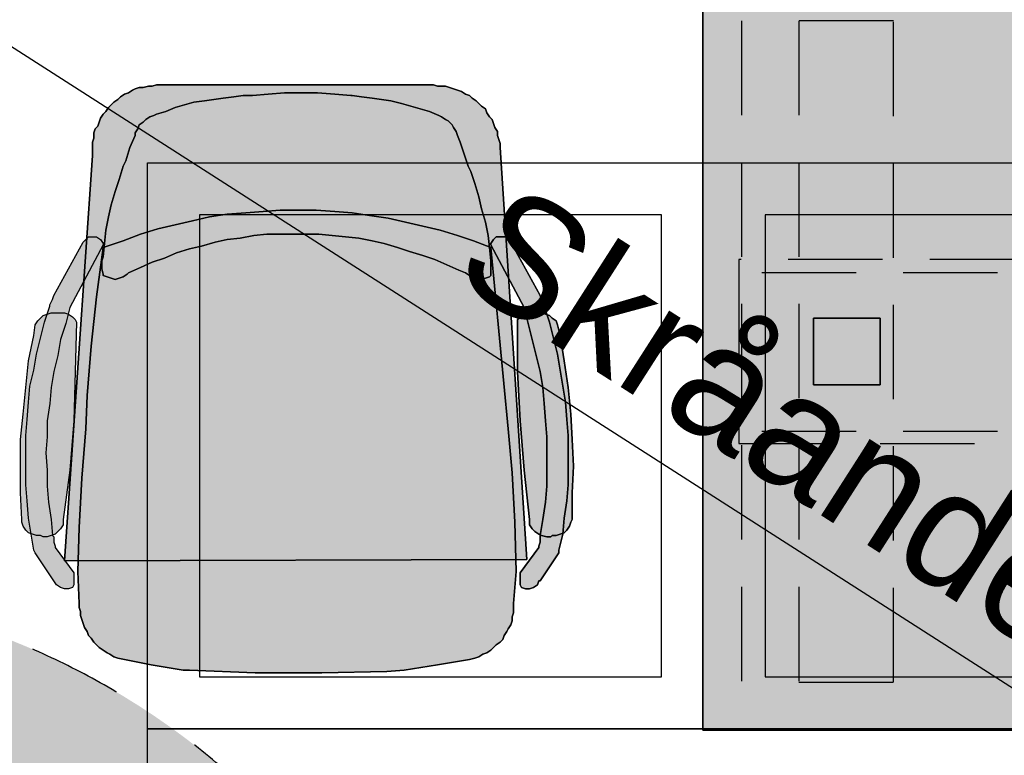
# Model space of a CAD drawing. Header units: millimetres. Extents: x -173281 to 144469, y -85977 to 83288.
# Tile 151 of 256: x -63819 to -62775, y -38070 to -37290. Entities that reach past the tile are written whole.
import ezdxf

# ---------------------------------------------------------------- set-up
doc = ezdxf.new("R2010")
doc.units = ezdxf.units.MM
doc.header["$LTSCALE"] = 0.5
doc.header["$MEASUREMENT"] = 0
for name, pattern in [('PLINE', [0]), ('Stipling', [400, 200, -200]), ('Under snittplan', [300, 200, -100])]:
    doc.linetypes.add(name, pattern=pattern)
for name, color, linetype in [('00 Møblering fra Hellevang Kontorsystermer AS(Nye konstruksjoner)', 7, 'Continuous'), ('256- Faste himlinger og overflatebehandling(Nye konstruksjoner)', 7, 'Continuous'), ('279- Annet fast inventar(Nye konstruksjoner)', 7, 'Continuous')]:
    doc.layers.add(name, color=color, linetype=linetype)
doc.styles.add('GENERATED_STYLE_1', font='arial.ttf')

# ---------------------------------------------------------------- blocks, each defined once
blk = doc.blocks.new('Skilt handikap[224]', base_point=(-63323.2, -39491.9))
at = {"layer": '279- Annet fast inventar(Nye konstruksjoner)', "linetype": 'Continuous'}
blk.add_hatch(color=256, dxfattribs=at).paths.add_polyline_path([(-64123.2, -37891.9, 1), (-64123.2, -39491.9, 1)])
at = {"layer": '279- Annet fast inventar(Nye konstruksjoner)', "linetype": 'Stipling', "flags": 128}
blk.add_lwpolyline([(-64123.2, -37891.9, 1), (-64123.2, -39491.9, 1)], format="xyb", close=True, dxfattribs=at)

msp = doc.modelspace()

# ---------------------------------------------------------------- hatches: boundary and pattern name
at = {"layer": '00 Møblering fra Hellevang Kontorsystermer AS(Nye konstruksjoner)', "linetype": 'Continuous'}
for points in [[(-61690.7, -37241.9), (-61690.7, -38043.4), (-63094.3, -38043.4), (-63094.3, -37241.9)], [(-63280.8, -37862.4), (-63771.3, -37863.9), (-63741.7, -37434.2), (-63741.7, -37432.7), (-63741.7, -37428.5), (-63741.7, -37424.3), (-63741.7, -37420), (-63740.2, -37415.8), (-63740.2, -37410.1), (-63738.8, -37405.9), (-63736, -37403.1), (-63734.6, -37398.8), (-63733.2, -37394.6), (-63730.3, -37390.3), (-63727.5, -37387.5), (-63724.7, -37383.3), (-63721.9, -37380.4), (-63719, -37377.6), (-63714.8, -37374.8), (-63712, -37372), (-63707.7, -37369.1), (-63703.5, -37367.7), (-63699.3, -37364.9), (-63696.4, -37363.5), (-63692.2, -37362.1), (-63687.9, -37362.1), (-63682.3, -37360.7), (-63678.1, -37360.7), (-63673.8, -37359.2), (-63381.2, -37359.2), (-63379.8, -37359.2), (-63375.6, -37360.7), (-63371.3, -37360.7), (-63367.1, -37360.7), (-63362.8, -37362.1), (-63358.6, -37363.5), (-63354.4, -37364.9), (-63350.1, -37366.3), (-63345.9, -37369.1), (-63341.6, -37370.6), (-63338.8, -37373.4), (-63334.6, -37376.2), (-63331.8, -37379), (-63328.9, -37381.9), (-63324.7, -37384.7), (-63323.2, -37388.9), (-63320.4, -37393.2), (-63317.6, -37396), (-63316.2, -37400.2), (-63314.8, -37404.5), (-63311.9, -37408.7), (-63311.9, -37413), (-63310.5, -37417.2), (-63309.1, -37421.4), (-63309.1, -37425.7)], [(-63319, -37545.8), (-63319, -37547.2), (-63319, -37561.4), (-63320.4, -37562.8), (-63324.7, -37564.2), (-63328.9, -37565.6), (-63333.2, -37565.6), (-63337.4, -37564.2), (-63341.6, -37561.4), (-63345.9, -37558.5), (-63353, -37555.7), (-63365.7, -37550.1), (-63378.4, -37544.4), (-63391.1, -37540.2), (-63405.3, -37535.9), (-63418, -37531.7), (-63432.1, -37527.4), (-63444.8, -37524.6), (-63459, -37521.8), (-63473.1, -37520.4), (-63487.2, -37519), (-63501.4, -37517.6), (-63515.5, -37517.6), (-63528.2, -37517.6), (-63542.4, -37517.6), (-63556.5, -37517.6), (-63570.6, -37519), (-63584.8, -37521.8), (-63598.9, -37523.2), (-63611.6, -37526), (-63625.8, -37530.3), (-63638.5, -37533.1), (-63652.6, -37537.3), (-63665.3, -37543), (-63678.1, -37547.2), (-63690.8, -37552.9), (-63703.5, -37558.5), (-63704.9, -37560), (-63709.1, -37562.8), (-63713.4, -37564.2), (-63717.6, -37565.6), (-63721.9, -37564.2), (-63726.1, -37562.8), (-63730.3, -37561.4), (-63730.3, -37560), (-63731.8, -37554.3), (-63731.8, -37550.1), (-63731.8, -37545.8), (-63730.3, -37541.6), (-63728.9, -37527.4), (-63727.5, -37513.3), (-63724.7, -37499.2), (-63721.9, -37486.5), (-63717.6, -37472.3), (-63713.4, -37459.6), (-63709.1, -37445.5), (-63706.3, -37439.8), (-63702.1, -37425.7), (-63696.4, -37413), (-63696.4, -37410.1), (-63693.6, -37405.9), (-63692.2, -37401.6), (-63687.9, -37398.8), (-63685.1, -37396), (-63680.9, -37393.2), (-63676.6, -37391.8), (-63673.8, -37390.3), (-63663.9, -37387.5), (-63654, -37383.3), (-63644.1, -37380.4), (-63634.2, -37377.6), (-63622.9, -37376.2), (-63613, -37374.8), (-63603.1, -37373.4), (-63591.8, -37372), (-63581.9, -37370.6), (-63572, -37370.6), (-63555.1, -37369.1), (-63538.1, -37367.7), (-63519.7, -37367.7), (-63502.8, -37367.7), (-63484.4, -37369.1), (-63467.4, -37370.6), (-63466, -37370.6), (-63456.1, -37372), (-63444.8, -37373.4), (-63434.9, -37374.8), (-63425, -37376.2), (-63413.7, -37379), (-63403.8, -37381.9), (-63393.9, -37384.7), (-63384.1, -37387.5), (-63374.2, -37391.8), (-63371.3, -37393.2), (-63367.1, -37396), (-63364.3, -37397.4), (-63360, -37401.6), (-63358.6, -37404.5), (-63355.8, -37408.7), (-63354.4, -37413), (-63351.5, -37420), (-63347.3, -37432.7), (-63343.1, -37445.5), (-63340.2, -37451.1), (-63336, -37463.8), (-63331.8, -37478), (-63328.9, -37490.7), (-63324.7, -37504.8), (-63321.8, -37519), (-63320.4, -37531.7)], [(-63319, -37531.7), (-63300.6, -37723.9), (-63296.4, -37770.6), (-63293.6, -37822.9), (-63292.1, -37875.2), (-63295, -37909.1), (-63295, -37913.3), (-63295, -37919), (-63296.4, -37923.2), (-63296.4, -37927.5), (-63297.8, -37931.7), (-63300.6, -37935.9), (-63302, -37938.8), (-63304.9, -37943), (-63306.3, -37947.2), (-63309.1, -37950.1), (-63313.3, -37952.9), (-63316.2, -37955.7), (-63319, -37958.6), (-63323.2, -37961.4), (-63327.5, -37962.8), (-63331.8, -37965.6), (-63336, -37967), (-63341.6, -37968.5), (-63375.6, -37974.1), (-63410.9, -37979.8), (-63429.3, -37981.2), (-63498.5, -37982.6), (-63569.2, -37982.6), (-63638.5, -37979.8), (-63645.5, -37979.8), (-63679.5, -37974.1), (-63714.8, -37967), (-63719, -37965.6), (-63723.3, -37962.8), (-63726.1, -37961.4), (-63730.3, -37958.6), (-63734.6, -37955.7), (-63737.4, -37952.9), (-63740.2, -37950.1), (-63743.1, -37945.8), (-63745.9, -37943), (-63747.3, -37938.8), (-63750.1, -37934.5), (-63751.6, -37930.3), (-63753, -37926), (-63754.4, -37921.8), (-63754.4, -37917.6), (-63755.8, -37913.3), (-63755.8, -37909.1), (-63757.2, -37875.2), (-63755.8, -37828.5), (-63753, -37776.2), (-63748.7, -37723.9), (-63747.3, -37688.6), (-63743.1, -37636.3), (-63737.4, -37584), (-63730.3, -37531.7), (-63726.1, -37530.3), (-63709.1, -37524.6), (-63690.8, -37517.6), (-63672.4, -37511.9), (-63654, -37507.7), (-63635.6, -37503.4), (-63617.3, -37499.2), (-63598.9, -37496.4), (-63579.1, -37494.9), (-63560.7, -37493.5), (-63542.4, -37492.1), (-63522.6, -37492.1), (-63504.2, -37492.1), (-63484.4, -37493.5), (-63466, -37494.9), (-63447.7, -37497.8), (-63427.9, -37500.6), (-63409.5, -37504.8), (-63391.1, -37509.1), (-63372.7, -37513.3), (-63354.4, -37519), (-63337.4, -37524.6)], [(-63761.4, -37889.3), (-63762.9, -37892.1), (-63767.1, -37893.5), (-63771.3, -37893.5), (-63775.6, -37892.1), (-63779.8, -37889.3), (-63782.6, -37885.1), (-63799.6, -37859.6), (-63802.4, -37855.4), (-63803.9, -37852.5), (-63806.7, -37835.6), (-63809.5, -37818.6), (-63810.9, -37800.2), (-63812.3, -37783.3), (-63812.3, -37766.3), (-63812.3, -37747.9), (-63812.3, -37731), (-63810.9, -37714), (-63809.5, -37695.7), (-63808.1, -37678.7), (-63803.9, -37661.7), (-63801, -37644.8), (-63796.8, -37627.8), (-63792.5, -37610.8), (-63786.9, -37593.9), (-63786.9, -37592.5), (-63784.1, -37586.8), (-63782.6, -37582.6), (-63751.6, -37526), (-63748.7, -37523.2), (-63745.9, -37520.4), (-63741.7, -37520.4), (-63737.4, -37520.4), (-63733.2, -37523.2), (-63730.3, -37527.4), (-63730.3, -37528.9), (-63765.7, -37595.3), (-63769.9, -37612.3), (-63775.6, -37629.2), (-63778.4, -37646.2), (-63782.6, -37663.1), (-63785.5, -37680.1), (-63786.9, -37697.1), (-63789.7, -37715.4), (-63789.7, -37732.4), (-63791.1, -37749.4), (-63789.7, -37767.7), (-63789.7, -37784.7), (-63788.3, -37801.7), (-63785.5, -37820), (-63784.1, -37837), (-63782.6, -37838.4), (-63782.6, -37844.1), (-63781.2, -37848.3), (-63781.2, -37849.7), (-63761.4, -37876.6)], [(-63287.9, -37889.3), (-63287.9, -37876.6), (-63268.1, -37849.7), (-63268.1, -37848.3), (-63266.7, -37844.1), (-63266.7, -37838.4), (-63266.7, -37837), (-63263.9, -37820), (-63261.1, -37801.7), (-63259.6, -37784.7), (-63259.6, -37767.7), (-63259.6, -37749.4), (-63259.6, -37732.4), (-63261.1, -37715.4), (-63262.5, -37697.1), (-63263.9, -37680.1), (-63266.7, -37663.1), (-63270.9, -37646.2), (-63275.2, -37629.2), (-63279.4, -37612.3), (-63283.7, -37595.3), (-63319, -37528.9), (-63319, -37527.4), (-63316.2, -37523.2), (-63313.3, -37520.4), (-63307.7, -37520.4), (-63303.5, -37520.4), (-63300.6, -37523.2), (-63297.8, -37526), (-63266.7, -37582.6), (-63265.3, -37586.8), (-63263.9, -37592.5), (-63262.5, -37593.9), (-63256.8, -37610.8), (-63252.6, -37627.8), (-63248.3, -37644.8), (-63245.5, -37661.7), (-63242.7, -37678.7), (-63239.8, -37695.7), (-63238.4, -37714), (-63237, -37731), (-63237, -37747.9), (-63237, -37766.3), (-63237, -37783.3), (-63238.4, -37800.2), (-63241.3, -37818.6), (-63242.7, -37835.6), (-63246.9, -37852.5), (-63246.9, -37855.4), (-63249.7, -37859.6), (-63266.7, -37885.1), (-63268.1, -37885.1), (-63269.5, -37889.3), (-63273.8, -37892.1), (-63278, -37893.5), (-63282.3, -37893.5), (-63286.5, -37892.1)], [(-63758.6, -37610.8), (-63760, -37663.1), (-63761.4, -37715.4), (-63765.7, -37767.7), (-63772.8, -37820), (-63772.8, -37825.7), (-63775.6, -37829.9), (-63778.4, -37832.8), (-63781.2, -37835.6), (-63785.5, -37837), (-63789.7, -37838.4), (-63794, -37838.4), (-63796.8, -37837), (-63801, -37837), (-63805.3, -37835.6), (-63809.5, -37834.2), (-63812.3, -37831.3), (-63815.2, -37827.1), (-63816.6, -37822.9), (-63816.6, -37820), (-63818, -37791.8), (-63818, -37763.5), (-63818, -37735.2), (-63815.2, -37708.4), (-63812.3, -37680.1), (-63809.5, -37651.8), (-63803.9, -37625), (-63802.4, -37613.7), (-63799.6, -37609.4), (-63796.8, -37606.6), (-63794, -37603.8), (-63789.7, -37602.4), (-63785.5, -37600.9), (-63781.2, -37600.9), (-63779.8, -37600.9), (-63775.6, -37600.9), (-63771.3, -37600.9), (-63767.1, -37602.4), (-63762.9, -37605.2), (-63760, -37608)], [(-63290.7, -37610.8), (-63290.7, -37608), (-63286.5, -37605.2), (-63283.7, -37602.4), (-63279.4, -37600.9), (-63275.2, -37600.9), (-63270.9, -37600.9), (-63269.5, -37600.9), (-63265.3, -37600.9), (-63261.1, -37602.4), (-63256.8, -37603.8), (-63254, -37606.6), (-63249.7, -37609.4), (-63248.3, -37613.7), (-63245.5, -37625), (-63241.3, -37651.8), (-63237, -37680.1), (-63234.2, -37708.4), (-63232.8, -37735.2), (-63231.4, -37763.5), (-63232.8, -37791.8), (-63232.8, -37820), (-63234.2, -37822.9), (-63235.6, -37827.1), (-63238.4, -37831.3), (-63241.3, -37834.2), (-63245.5, -37835.6), (-63249.7, -37837), (-63254, -37837), (-63255.4, -37838.4), (-63259.6, -37838.4), (-63265.3, -37837), (-63268.1, -37835.6), (-63272.4, -37832.8), (-63275.2, -37829.9), (-63278, -37825.7), (-63278, -37820), (-63283.7, -37767.7), (-63287.9, -37715.4), (-63290.7, -37663.1)], [(-62906.3, -37606.6), (-62906.3, -37677.3), (-62976.9, -37677.3), (-62976.9, -37606.6)]]:
    msp.add_hatch(color=256, dxfattribs=at).paths.add_polyline_path(points)

# ---------------------------------------------------------------- linework, layer by layer
at = {"layer": '00 Møblering fra Hellevang Kontorsystermer AS(Nye konstruksjoner)', "linetype": 'PLINE', "flags": 128}
for points in [[(-61690.7, -37241.9), (-61690.7, -38043.4), (-63094.3, -38043.4), (-63094.3, -37241.9)], [(-63280.8, -37862.4), (-63771.3, -37863.9), (-63741.7, -37434.2), (-63741.7, -37432.7), (-63741.7, -37428.5), (-63741.7, -37424.3), (-63741.7, -37420), (-63740.2, -37415.8), (-63740.2, -37410.1), (-63738.8, -37405.9), (-63736, -37403.1), (-63734.6, -37398.8), (-63733.2, -37394.6), (-63730.3, -37390.3), (-63727.5, -37387.5), (-63724.7, -37383.3), (-63721.9, -37380.4), (-63719, -37377.6), (-63714.8, -37374.8), (-63712, -37372), (-63707.7, -37369.1), (-63703.5, -37367.7), (-63699.3, -37364.9), (-63696.4, -37363.5), (-63692.2, -37362.1), (-63687.9, -37362.1), (-63682.3, -37360.7), (-63678.1, -37360.7), (-63673.8, -37359.2), (-63381.2, -37359.2), (-63379.8, -37359.2), (-63375.6, -37360.7), (-63371.3, -37360.7), (-63367.1, -37360.7), (-63362.8, -37362.1), (-63358.6, -37363.5), (-63354.4, -37364.9), (-63350.1, -37366.3), (-63345.9, -37369.1), (-63341.6, -37370.6), (-63338.8, -37373.4), (-63334.6, -37376.2), (-63331.8, -37379), (-63328.9, -37381.9), (-63324.7, -37384.7), (-63323.2, -37388.9), (-63320.4, -37393.2), (-63317.6, -37396), (-63316.2, -37400.2), (-63314.8, -37404.5), (-63311.9, -37408.7), (-63311.9, -37413), (-63310.5, -37417.2), (-63309.1, -37421.4), (-63309.1, -37425.7)], [(-63319, -37545.8), (-63319, -37547.2), (-63319, -37561.4), (-63320.4, -37562.8), (-63324.7, -37564.2), (-63328.9, -37565.6), (-63333.2, -37565.6), (-63337.4, -37564.2), (-63341.6, -37561.4), (-63345.9, -37558.5), (-63353, -37555.7), (-63365.7, -37550.1), (-63378.4, -37544.4), (-63391.1, -37540.2), (-63405.3, -37535.9), (-63418, -37531.7), (-63432.1, -37527.4), (-63444.8, -37524.6), (-63459, -37521.8), (-63473.1, -37520.4), (-63487.2, -37519), (-63501.4, -37517.6), (-63515.5, -37517.6), (-63528.2, -37517.6), (-63542.4, -37517.6), (-63556.5, -37517.6), (-63570.6, -37519), (-63584.8, -37521.8), (-63598.9, -37523.2), (-63611.6, -37526), (-63625.8, -37530.3), (-63638.5, -37533.1), (-63652.6, -37537.3), (-63665.3, -37543), (-63678.1, -37547.2), (-63690.8, -37552.9), (-63703.5, -37558.5), (-63704.9, -37560), (-63709.1, -37562.8), (-63713.4, -37564.2), (-63717.6, -37565.6), (-63721.9, -37564.2), (-63726.1, -37562.8), (-63730.3, -37561.4), (-63730.3, -37560), (-63731.8, -37554.3), (-63731.8, -37550.1), (-63731.8, -37545.8), (-63730.3, -37541.6), (-63728.9, -37527.4), (-63727.5, -37513.3), (-63724.7, -37499.2), (-63721.9, -37486.5), (-63717.6, -37472.3), (-63713.4, -37459.6), (-63709.1, -37445.5), (-63706.3, -37439.8), (-63702.1, -37425.7), (-63696.4, -37413), (-63696.4, -37410.1), (-63693.6, -37405.9), (-63692.2, -37401.6), (-63687.9, -37398.8), (-63685.1, -37396), (-63680.9, -37393.2), (-63676.6, -37391.8), (-63673.8, -37390.3), (-63663.9, -37387.5), (-63654, -37383.3), (-63644.1, -37380.4), (-63634.2, -37377.6), (-63622.9, -37376.2), (-63613, -37374.8), (-63603.1, -37373.4), (-63591.8, -37372), (-63581.9, -37370.6), (-63572, -37370.6), (-63555.1, -37369.1), (-63538.1, -37367.7), (-63519.7, -37367.7), (-63502.8, -37367.7), (-63484.4, -37369.1), (-63467.4, -37370.6), (-63466, -37370.6), (-63456.1, -37372), (-63444.8, -37373.4), (-63434.9, -37374.8), (-63425, -37376.2), (-63413.7, -37379), (-63403.8, -37381.9), (-63393.9, -37384.7), (-63384.1, -37387.5), (-63374.2, -37391.8), (-63371.3, -37393.2), (-63367.1, -37396), (-63364.3, -37397.4), (-63360, -37401.6), (-63358.6, -37404.5), (-63355.8, -37408.7), (-63354.4, -37413), (-63351.5, -37420), (-63347.3, -37432.7), (-63343.1, -37445.5), (-63340.2, -37451.1), (-63336, -37463.8), (-63331.8, -37478), (-63328.9, -37490.7), (-63324.7, -37504.8), (-63321.8, -37519), (-63320.4, -37531.7)], [(-63319, -37531.7), (-63300.6, -37723.9), (-63296.4, -37770.6), (-63293.6, -37822.9), (-63292.1, -37875.2), (-63295, -37909.1), (-63295, -37913.3), (-63295, -37919), (-63296.4, -37923.2), (-63296.4, -37927.5), (-63297.8, -37931.7), (-63300.6, -37935.9), (-63302, -37938.8), (-63304.9, -37943), (-63306.3, -37947.2), (-63309.1, -37950.1), (-63313.3, -37952.9), (-63316.2, -37955.7), (-63319, -37958.6), (-63323.2, -37961.4), (-63327.5, -37962.8), (-63331.8, -37965.6), (-63336, -37967), (-63341.6, -37968.5), (-63375.6, -37974.1), (-63410.9, -37979.8), (-63429.3, -37981.2), (-63498.5, -37982.6), (-63569.2, -37982.6), (-63638.5, -37979.8), (-63645.5, -37979.8), (-63679.5, -37974.1), (-63714.8, -37967), (-63719, -37965.6), (-63723.3, -37962.8), (-63726.1, -37961.4), (-63730.3, -37958.6), (-63734.6, -37955.7), (-63737.4, -37952.9), (-63740.2, -37950.1), (-63743.1, -37945.8), (-63745.9, -37943), (-63747.3, -37938.8), (-63750.1, -37934.5), (-63751.6, -37930.3), (-63753, -37926), (-63754.4, -37921.8), (-63754.4, -37917.6), (-63755.8, -37913.3), (-63755.8, -37909.1), (-63757.2, -37875.2), (-63755.8, -37828.5), (-63753, -37776.2), (-63748.7, -37723.9), (-63747.3, -37688.6), (-63743.1, -37636.3), (-63737.4, -37584), (-63730.3, -37531.7), (-63726.1, -37530.3), (-63709.1, -37524.6), (-63690.8, -37517.6), (-63672.4, -37511.9), (-63654, -37507.7), (-63635.6, -37503.4), (-63617.3, -37499.2), (-63598.9, -37496.4), (-63579.1, -37494.9), (-63560.7, -37493.5), (-63542.4, -37492.1), (-63522.6, -37492.1), (-63504.2, -37492.1), (-63484.4, -37493.5), (-63466, -37494.9), (-63447.7, -37497.8), (-63427.9, -37500.6), (-63409.5, -37504.8), (-63391.1, -37509.1), (-63372.7, -37513.3), (-63354.4, -37519), (-63337.4, -37524.6)], [(-63761.4, -37889.3), (-63762.9, -37892.1), (-63767.1, -37893.5), (-63771.3, -37893.5), (-63775.6, -37892.1), (-63779.8, -37889.3), (-63782.6, -37885.1), (-63799.6, -37859.6), (-63802.4, -37855.4), (-63803.9, -37852.5), (-63806.7, -37835.6), (-63809.5, -37818.6), (-63810.9, -37800.2), (-63812.3, -37783.3), (-63812.3, -37766.3), (-63812.3, -37747.9), (-63812.3, -37731), (-63810.9, -37714), (-63809.5, -37695.7), (-63808.1, -37678.7), (-63803.9, -37661.7), (-63801, -37644.8), (-63796.8, -37627.8), (-63792.5, -37610.8), (-63786.9, -37593.9), (-63786.9, -37592.5), (-63784.1, -37586.8), (-63782.6, -37582.6), (-63751.6, -37526), (-63748.7, -37523.2), (-63745.9, -37520.4), (-63741.7, -37520.4), (-63737.4, -37520.4), (-63733.2, -37523.2), (-63730.3, -37527.4), (-63730.3, -37528.9), (-63765.7, -37595.3), (-63769.9, -37612.3), (-63775.6, -37629.2), (-63778.4, -37646.2), (-63782.6, -37663.1), (-63785.5, -37680.1), (-63786.9, -37697.1), (-63789.7, -37715.4), (-63789.7, -37732.4), (-63791.1, -37749.4), (-63789.7, -37767.7), (-63789.7, -37784.7), (-63788.3, -37801.7), (-63785.5, -37820), (-63784.1, -37837), (-63782.6, -37838.4), (-63782.6, -37844.1), (-63781.2, -37848.3), (-63781.2, -37849.7), (-63761.4, -37876.6)], [(-63287.9, -37889.3), (-63287.9, -37876.6), (-63268.1, -37849.7), (-63268.1, -37848.3), (-63266.7, -37844.1), (-63266.7, -37838.4), (-63266.7, -37837), (-63263.9, -37820), (-63261.1, -37801.7), (-63259.6, -37784.7), (-63259.6, -37767.7), (-63259.6, -37749.4), (-63259.6, -37732.4), (-63261.1, -37715.4), (-63262.5, -37697.1), (-63263.9, -37680.1), (-63266.7, -37663.1), (-63270.9, -37646.2), (-63275.2, -37629.2), (-63279.4, -37612.3), (-63283.7, -37595.3), (-63319, -37528.9), (-63319, -37527.4), (-63316.2, -37523.2), (-63313.3, -37520.4), (-63307.7, -37520.4), (-63303.5, -37520.4), (-63300.6, -37523.2), (-63297.8, -37526), (-63266.7, -37582.6), (-63265.3, -37586.8), (-63263.9, -37592.5), (-63262.5, -37593.9), (-63256.8, -37610.8), (-63252.6, -37627.8), (-63248.3, -37644.8), (-63245.5, -37661.7), (-63242.7, -37678.7), (-63239.8, -37695.7), (-63238.4, -37714), (-63237, -37731), (-63237, -37747.9), (-63237, -37766.3), (-63237, -37783.3), (-63238.4, -37800.2), (-63241.3, -37818.6), (-63242.7, -37835.6), (-63246.9, -37852.5), (-63246.9, -37855.4), (-63249.7, -37859.6), (-63266.7, -37885.1), (-63268.1, -37885.1), (-63269.5, -37889.3), (-63273.8, -37892.1), (-63278, -37893.5), (-63282.3, -37893.5), (-63286.5, -37892.1)], [(-63758.6, -37610.8), (-63760, -37663.1), (-63761.4, -37715.4), (-63765.7, -37767.7), (-63772.8, -37820), (-63772.8, -37825.7), (-63775.6, -37829.9), (-63778.4, -37832.8), (-63781.2, -37835.6), (-63785.5, -37837), (-63789.7, -37838.4), (-63794, -37838.4), (-63796.8, -37837), (-63801, -37837), (-63805.3, -37835.6), (-63809.5, -37834.2), (-63812.3, -37831.3), (-63815.2, -37827.1), (-63816.6, -37822.9), (-63816.6, -37820), (-63818, -37791.8), (-63818, -37763.5), (-63818, -37735.2), (-63815.2, -37708.4), (-63812.3, -37680.1), (-63809.5, -37651.8), (-63803.9, -37625), (-63802.4, -37613.7), (-63799.6, -37609.4), (-63796.8, -37606.6), (-63794, -37603.8), (-63789.7, -37602.4), (-63785.5, -37600.9), (-63781.2, -37600.9), (-63779.8, -37600.9), (-63775.6, -37600.9), (-63771.3, -37600.9), (-63767.1, -37602.4), (-63762.9, -37605.2), (-63760, -37608)], [(-63290.7, -37610.8), (-63290.7, -37608), (-63286.5, -37605.2), (-63283.7, -37602.4), (-63279.4, -37600.9), (-63275.2, -37600.9), (-63270.9, -37600.9), (-63269.5, -37600.9), (-63265.3, -37600.9), (-63261.1, -37602.4), (-63256.8, -37603.8), (-63254, -37606.6), (-63249.7, -37609.4), (-63248.3, -37613.7), (-63245.5, -37625), (-63241.3, -37651.8), (-63237, -37680.1), (-63234.2, -37708.4), (-63232.8, -37735.2), (-63231.4, -37763.5), (-63232.8, -37791.8), (-63232.8, -37820), (-63234.2, -37822.9), (-63235.6, -37827.1), (-63238.4, -37831.3), (-63241.3, -37834.2), (-63245.5, -37835.6), (-63249.7, -37837), (-63254, -37837), (-63255.4, -37838.4), (-63259.6, -37838.4), (-63265.3, -37837), (-63268.1, -37835.6), (-63272.4, -37832.8), (-63275.2, -37829.9), (-63278, -37825.7), (-63278, -37820), (-63283.7, -37767.7), (-63287.9, -37715.4), (-63290.7, -37663.1)], [(-62906.3, -37606.6), (-62906.3, -37677.3), (-62976.9, -37677.3), (-62976.9, -37606.6)]]:
    msp.add_lwpolyline(points, close=True, dxfattribs=at)
at = {"layer": '00 Møblering fra Hellevang Kontorsystermer AS(Nye konstruksjoner)', "linetype": 'PLINE'}
for points in [[(-61690.7, -37241.9), (-63094.3, -37241.9), (-63094.3, -38043.4), (-61690.7, -38043.4)], [(-63280.8, -37862.4), (-63309.1, -37425.7), (-63309.1, -37421.4), (-63310.5, -37417.2), (-63311.9, -37413), (-63311.9, -37408.7), (-63314.8, -37404.5), (-63316.2, -37400.2), (-63317.6, -37396), (-63320.4, -37393.2), (-63323.2, -37388.9), (-63324.7, -37384.7), (-63328.9, -37381.9), (-63331.8, -37379), (-63334.6, -37376.2), (-63338.8, -37373.4), (-63341.6, -37370.6), (-63345.9, -37369.1), (-63350.1, -37366.3), (-63354.4, -37364.9), (-63358.6, -37363.5), (-63362.8, -37362.1), (-63367.1, -37360.7), (-63371.3, -37360.7), (-63375.6, -37360.7), (-63379.8, -37359.2), (-63381.2, -37359.2), (-63673.8, -37359.2), (-63678.1, -37360.7), (-63682.3, -37360.7), (-63687.9, -37362.1), (-63692.2, -37362.1), (-63696.4, -37363.5), (-63699.3, -37364.9), (-63703.5, -37367.7), (-63707.7, -37369.1), (-63712, -37372), (-63714.8, -37374.8), (-63719, -37377.6), (-63721.9, -37380.4), (-63724.7, -37383.3), (-63727.5, -37387.5), (-63730.3, -37390.3), (-63733.2, -37394.6), (-63734.6, -37398.8), (-63736, -37403.1), (-63738.8, -37405.9), (-63740.2, -37410.1), (-63740.2, -37415.8), (-63741.7, -37420), (-63741.7, -37424.3), (-63741.7, -37428.5), (-63741.7, -37432.7), (-63741.7, -37434.2), (-63771.3, -37863.9)], [(-63319, -37545.8), (-63320.4, -37531.7), (-63321.8, -37519), (-63324.7, -37504.8), (-63328.9, -37490.7), (-63331.8, -37478), (-63336, -37463.8), (-63340.2, -37451.1), (-63343.1, -37445.5), (-63347.3, -37432.7), (-63351.5, -37420), (-63354.4, -37413), (-63355.8, -37408.7), (-63358.6, -37404.5), (-63360, -37401.6), (-63364.3, -37397.4), (-63367.1, -37396), (-63371.3, -37393.2), (-63374.2, -37391.8), (-63384.1, -37387.5), (-63393.9, -37384.7), (-63403.8, -37381.9), (-63413.7, -37379), (-63425, -37376.2), (-63434.9, -37374.8), (-63444.8, -37373.4), (-63456.1, -37372), (-63466, -37370.6), (-63467.4, -37370.6), (-63484.4, -37369.1), (-63502.8, -37367.7), (-63519.7, -37367.7), (-63538.1, -37367.7), (-63555.1, -37369.1), (-63572, -37370.6), (-63581.9, -37370.6), (-63591.8, -37372), (-63603.1, -37373.4), (-63613, -37374.8), (-63622.9, -37376.2), (-63634.2, -37377.6), (-63644.1, -37380.4), (-63654, -37383.3), (-63663.9, -37387.5), (-63673.8, -37390.3), (-63676.6, -37391.8), (-63680.9, -37393.2), (-63685.1, -37396), (-63687.9, -37398.8), (-63692.2, -37401.6), (-63693.6, -37405.9), (-63696.4, -37410.1), (-63696.4, -37413), (-63702.1, -37425.7), (-63706.3, -37439.8), (-63709.1, -37445.5), (-63713.4, -37459.6), (-63717.6, -37472.3), (-63721.9, -37486.5), (-63724.7, -37499.2), (-63727.5, -37513.3), (-63728.9, -37527.4), (-63730.3, -37541.6), (-63731.8, -37545.8), (-63731.8, -37550.1), (-63731.8, -37554.3), (-63730.3, -37560), (-63730.3, -37561.4), (-63726.1, -37562.8), (-63721.9, -37564.2), (-63717.6, -37565.6), (-63713.4, -37564.2), (-63709.1, -37562.8), (-63704.9, -37560), (-63703.5, -37558.5), (-63690.8, -37552.9), (-63678.1, -37547.2), (-63665.3, -37543), (-63652.6, -37537.3), (-63638.5, -37533.1), (-63625.8, -37530.3), (-63611.6, -37526), (-63598.9, -37523.2), (-63584.8, -37521.8), (-63570.6, -37519), (-63556.5, -37517.6), (-63542.4, -37517.6), (-63528.2, -37517.6), (-63515.5, -37517.6), (-63501.4, -37517.6), (-63487.2, -37519), (-63473.1, -37520.4), (-63459, -37521.8), (-63444.8, -37524.6), (-63432.1, -37527.4), (-63418, -37531.7), (-63405.3, -37535.9), (-63391.1, -37540.2), (-63378.4, -37544.4), (-63365.7, -37550.1), (-63353, -37555.7), (-63345.9, -37558.5), (-63341.6, -37561.4), (-63337.4, -37564.2), (-63333.2, -37565.6), (-63328.9, -37565.6), (-63324.7, -37564.2), (-63320.4, -37562.8), (-63319, -37561.4), (-63319, -37547.2)], [(-63319, -37531.7), (-63337.4, -37524.6), (-63354.4, -37519), (-63372.7, -37513.3), (-63391.1, -37509.1), (-63409.5, -37504.8), (-63427.9, -37500.6), (-63447.7, -37497.8), (-63466, -37494.9), (-63484.4, -37493.5), (-63504.2, -37492.1), (-63522.6, -37492.1), (-63542.4, -37492.1), (-63560.7, -37493.5), (-63579.1, -37494.9), (-63598.9, -37496.4), (-63617.3, -37499.2), (-63635.6, -37503.4), (-63654, -37507.7), (-63672.4, -37511.9), (-63690.8, -37517.6), (-63709.1, -37524.6), (-63726.1, -37530.3), (-63730.3, -37531.7), (-63737.4, -37584), (-63743.1, -37636.3), (-63747.3, -37688.6), (-63748.7, -37723.9), (-63753, -37776.2), (-63755.8, -37828.5), (-63757.2, -37875.2), (-63755.8, -37909.1), (-63755.8, -37913.3), (-63754.4, -37917.6), (-63754.4, -37921.8), (-63753, -37926), (-63751.6, -37930.3), (-63750.1, -37934.5), (-63747.3, -37938.8), (-63745.9, -37943), (-63743.1, -37945.8), (-63740.2, -37950.1), (-63737.4, -37952.9), (-63734.6, -37955.7), (-63730.3, -37958.6), (-63726.1, -37961.4), (-63723.3, -37962.8), (-63719, -37965.6), (-63714.8, -37967), (-63679.5, -37974.1), (-63645.5, -37979.8), (-63638.5, -37979.8), (-63569.2, -37982.6), (-63498.5, -37982.6), (-63429.3, -37981.2), (-63410.9, -37979.8), (-63375.6, -37974.1), (-63341.6, -37968.5), (-63336, -37967), (-63331.8, -37965.6), (-63327.5, -37962.8), (-63323.2, -37961.4), (-63319, -37958.6), (-63316.2, -37955.7), (-63313.3, -37952.9), (-63309.1, -37950.1), (-63306.3, -37947.2), (-63304.9, -37943), (-63302, -37938.8), (-63300.6, -37935.9), (-63297.8, -37931.7), (-63296.4, -37927.5), (-63296.4, -37923.2), (-63295, -37919), (-63295, -37913.3), (-63295, -37909.1), (-63292.1, -37875.2), (-63293.6, -37822.9), (-63296.4, -37770.6), (-63300.6, -37723.9)], [(-63761.4, -37889.3), (-63762.9, -37892.1), (-63767.1, -37893.5), (-63771.3, -37893.5), (-63775.6, -37892.1), (-63779.8, -37889.3), (-63782.6, -37885.1), (-63799.6, -37859.6), (-63802.4, -37855.4), (-63803.9, -37852.5), (-63806.7, -37835.6), (-63809.5, -37818.6), (-63810.9, -37800.2), (-63812.3, -37783.3), (-63812.3, -37766.3), (-63812.3, -37747.9), (-63812.3, -37731), (-63810.9, -37714), (-63809.5, -37695.7), (-63808.1, -37678.7), (-63803.9, -37661.7), (-63801, -37644.8), (-63796.8, -37627.8), (-63792.5, -37610.8), (-63786.9, -37593.9), (-63786.9, -37592.5), (-63784.1, -37586.8), (-63782.6, -37582.6), (-63751.6, -37526), (-63748.7, -37523.2), (-63745.9, -37520.4), (-63741.7, -37520.4), (-63737.4, -37520.4), (-63733.2, -37523.2), (-63730.3, -37527.4), (-63730.3, -37528.9), (-63765.7, -37595.3), (-63769.9, -37612.3), (-63775.6, -37629.2), (-63778.4, -37646.2), (-63782.6, -37663.1), (-63785.5, -37680.1), (-63786.9, -37697.1), (-63789.7, -37715.4), (-63789.7, -37732.4), (-63791.1, -37749.4), (-63789.7, -37767.7), (-63789.7, -37784.7), (-63788.3, -37801.7), (-63785.5, -37820), (-63784.1, -37837), (-63782.6, -37838.4), (-63782.6, -37844.1), (-63781.2, -37848.3), (-63781.2, -37849.7), (-63761.4, -37876.6)], [(-63287.9, -37889.3), (-63286.5, -37892.1), (-63282.3, -37893.5), (-63278, -37893.5), (-63273.8, -37892.1), (-63269.5, -37889.3), (-63268.1, -37885.1), (-63266.7, -37885.1), (-63249.7, -37859.6), (-63246.9, -37855.4), (-63246.9, -37852.5), (-63242.7, -37835.6), (-63241.3, -37818.6), (-63238.4, -37800.2), (-63237, -37783.3), (-63237, -37766.3), (-63237, -37747.9), (-63237, -37731), (-63238.4, -37714), (-63239.8, -37695.7), (-63242.7, -37678.7), (-63245.5, -37661.7), (-63248.3, -37644.8), (-63252.6, -37627.8), (-63256.8, -37610.8), (-63262.5, -37593.9), (-63263.9, -37592.5), (-63265.3, -37586.8), (-63266.7, -37582.6), (-63297.8, -37526), (-63300.6, -37523.2), (-63303.5, -37520.4), (-63307.7, -37520.4), (-63313.3, -37520.4), (-63316.2, -37523.2), (-63319, -37527.4), (-63319, -37528.9), (-63283.7, -37595.3), (-63279.4, -37612.3), (-63275.2, -37629.2), (-63270.9, -37646.2), (-63266.7, -37663.1), (-63263.9, -37680.1), (-63262.5, -37697.1), (-63261.1, -37715.4), (-63259.6, -37732.4), (-63259.6, -37749.4), (-63259.6, -37767.7), (-63259.6, -37784.7), (-63261.1, -37801.7), (-63263.9, -37820), (-63266.7, -37837), (-63266.7, -37838.4), (-63266.7, -37844.1), (-63268.1, -37848.3), (-63268.1, -37849.7), (-63287.9, -37876.6)], [(-63758.6, -37610.8), (-63760, -37663.1), (-63761.4, -37715.4), (-63765.7, -37767.7), (-63772.8, -37820), (-63772.8, -37825.7), (-63775.6, -37829.9), (-63778.4, -37832.8), (-63781.2, -37835.6), (-63785.5, -37837), (-63789.7, -37838.4), (-63794, -37838.4), (-63796.8, -37837), (-63801, -37837), (-63805.3, -37835.6), (-63809.5, -37834.2), (-63812.3, -37831.3), (-63815.2, -37827.1), (-63816.6, -37822.9), (-63816.6, -37820), (-63818, -37791.8), (-63818, -37763.5), (-63818, -37735.2), (-63815.2, -37708.4), (-63812.3, -37680.1), (-63809.5, -37651.8), (-63803.9, -37625), (-63802.4, -37613.7), (-63799.6, -37609.4), (-63796.8, -37606.6), (-63794, -37603.8), (-63789.7, -37602.4), (-63785.5, -37600.9), (-63781.2, -37600.9), (-63779.8, -37600.9), (-63775.6, -37600.9), (-63771.3, -37600.9), (-63767.1, -37602.4), (-63762.9, -37605.2), (-63760, -37608)], [(-63290.7, -37610.8), (-63290.7, -37663.1), (-63287.9, -37715.4), (-63283.7, -37767.7), (-63278, -37820), (-63278, -37825.7), (-63275.2, -37829.9), (-63272.4, -37832.8), (-63268.1, -37835.6), (-63265.3, -37837), (-63259.6, -37838.4), (-63255.4, -37838.4), (-63254, -37837), (-63249.7, -37837), (-63245.5, -37835.6), (-63241.3, -37834.2), (-63238.4, -37831.3), (-63235.6, -37827.1), (-63234.2, -37822.9), (-63232.8, -37820), (-63232.8, -37791.8), (-63231.4, -37763.5), (-63232.8, -37735.2), (-63234.2, -37708.4), (-63237, -37680.1), (-63241.3, -37651.8), (-63245.5, -37625), (-63248.3, -37613.7), (-63249.7, -37609.4), (-63254, -37606.6), (-63256.8, -37603.8), (-63261.1, -37602.4), (-63265.3, -37600.9), (-63269.5, -37600.9), (-63270.9, -37600.9), (-63275.2, -37600.9), (-63279.4, -37600.9), (-63283.7, -37602.4), (-63286.5, -37605.2), (-63290.7, -37608)]]:
    msp.add_lwpolyline(points, close=True, dxfattribs=at)
at = {"layer": '00 Møblering fra Hellevang Kontorsystermer AS(Nye konstruksjoner)', "linetype": 'Under snittplan'}
for points in [[(-63053.3, -37291.4), (-63053.3, -37992.5)], [(-61731.7, -37558.5), (-63053.3, -37558.5)], [(-61731.7, -37726.7), (-63053.3, -37726.7)]]:
    msp.add_lwpolyline(points, dxfattribs=at)
for points in [[(-62892.1, -37291.4), (-62992.5, -37291.4), (-62992.5, -37992.5), (-62892.1, -37992.5)], [(-62753.6, -37544.4), (-63056.1, -37544.4), (-63056.1, -37739.5), (-62753.6, -37739.5)], [(-62906.3, -37606.6), (-62976.9, -37606.6), (-62976.9, -37677.3), (-62906.3, -37677.3)]]:
    msp.add_lwpolyline(points, close=True, dxfattribs=at)
at = {"layer": '256- Faste himlinger og overflatebehandling(Nye konstruksjoner)', "linetype": 'PLINE'}
msp.add_line((-60435.7, -39491.9), (-64025.7, -37191.9), dxfattribs=at)
for points in [[(-61883.2, -38041.9), (-63683.2, -38041.9), (-63683.2, -37441.9), (-61883.2, -37441.9)], [(-63138.2, -37986.9), (-63138.2, -37496.9), (-63628.2, -37496.9), (-63628.2, -37986.9)], [(-62538.2, -37986.9), (-62538.2, -37496.9), (-63028.2, -37496.9), (-63028.2, -37986.9)], [(-61883.2, -39241.9), (-63683.2, -39241.9), (-63683.2, -38041.9), (-61883.2, -38041.9)]]:
    msp.add_lwpolyline(points, close=True, dxfattribs=at)

# ---------------------------------------------------------------- block references
at = {"layer": '279- Annet fast inventar(Nye konstruksjoner)', "linetype": 'PLINE'}
msp.add_blockref('Skilt handikap[224]', (-63323.2, -39491.9), dxfattribs=at)

# ---------------------------------------------------------------- texts
at = {"layer": '256- Faste himlinger og overflatebehandling(Nye konstruksjoner)', "linetype": 'Continuous', "insert": (-63295.7, -37457.9), "char_height": 125, "attachment_point": 1, "rotation": 327.3536, "style": 'GENERATED_STYLE_1'}
msp.add_mtext('\\A1;{\\pql;\\fArial|b0|i0|c0|p0;\\W1.000000;Skråande\\fArial|b0|i0|c0|p0;\\W1.000000; perforert gipshimling}', dxfattribs=at)

doc.saveas('drawing.dxf')
